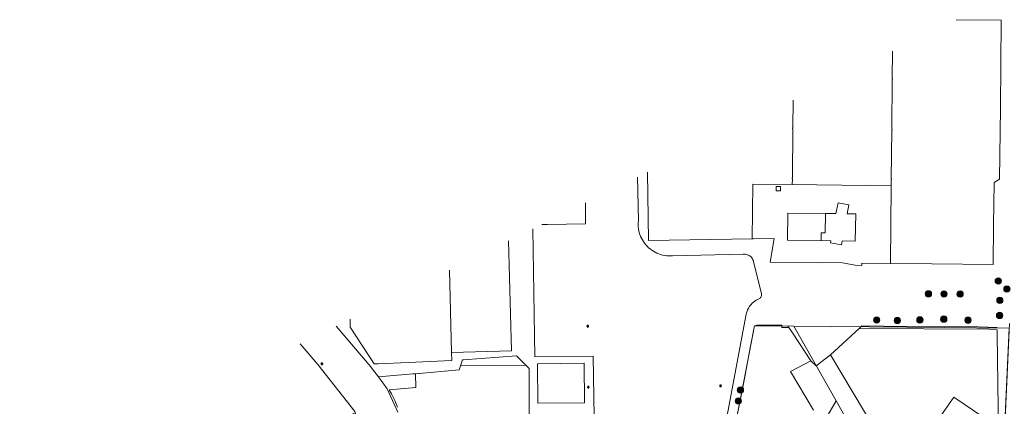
# Model space of a CAD drawing. Header units: metres. Extents: x 163543 to 168130, y 402678 to 405437.
# Tile 209 of 256: x 165198 to 165823, y 404217 to 404462. Entities that reach past the tile are written whole.
import ezdxf

# ---------------------------------------------------------------- set-up
doc = ezdxf.new("R2010")
doc.units = ezdxf.units.M
doc.layers.get('0').update_dxf_attribs({"lineweight": 25})
for name, color, linetype, lineweight in [('X-CA190022.004-UO-BGT_Ondergrond$0$GE_367_OWGBerm_groenvoorziening_grasenk_GEM', 253, 'Continuous', 9), ('X-CA190022.004-UO-BGT_Ondergrond$0$GE_401_OTDErf_Vlak_GEM', 253, 'Continuous', 9), ('X-CA190022.004-UO-BGT_Ondergrond$0$GE_476_BTDGraslandagrarisch_Vlak_GEM', 253, 'Continuous', 9), ('X-CA190022.004-UO-KAD_Percelen$0$B-WE-KG-GRENS_PERCEEL-GV', 150, 'Continuous', 9), ('X-CA190022.004-UO-WHM_Riolering gemeente_NLCS_v0.1$0$B-WE-RI-PUT-S', 214, 'Continuous', 15)]:
    doc.layers.add(name, color=color, linetype=linetype, lineweight=lineweight)
doc.layers.add('X-CA190022.004-UO-DWM_Beplanting$0$B-WE-GR-BOOM-S AFKOMSTIG UIT BOMENBESTAND GEMEENTE', color=252, linetype='Continuous')
doc.layers.add('X-CA190022.004-UO-DWM_Beplanting$0$N-GV-GR-GRAS-A-200', color=7, linetype='Continuous')

# ---------------------------------------------------------------- blocks, each defined once
blk = doc.blocks.new('X-CA190022.004-UO-WHM_Riolering gemeente_NLCS_v0.1$0$B-SRI-PUT_BETON-SO')
blk.add_line((-1.4, -1.4), (1.4, 1.4))
at = {"lineweight": -3, "flags": 128}
blk.add_lwpolyline([(2, -2), (2, 2), (-2, 2), (-2, -2)], close=True, dxfattribs=at)
at = {"lineweight": -3}
blk.add_circle((0, 0), 2, dxfattribs=at)
blk = doc.blocks.new('X-CA190022.004-UO-DWM_Beplanting$0$SGR-BOOM_01-SO')
at = {"linetype": 'ByBlock', "lineweight": 18}
h = blk.add_hatch(color=0, dxfattribs=at)
h.dxf.hatch_style = 1
edge = h.paths.add_edge_path()
edge.add_arc((0, 0), 0.25, 0, 360)
at = {"color": 0, "linetype": 'ByBlock', "lineweight": 18}
for radius in [2, 0.25]:
    blk.add_circle((0, 0), radius, dxfattribs=at)
blk = doc.blocks.new('X-CA190022.004-UO-DWM_Beplanting$0$IMGEOBoom')
at = {"transparency": 33554457}
h = blk.add_hatch(color=256, dxfattribs=at)
h.dxf.hatch_style = 1
edge = h.paths.add_edge_path()
edge.add_arc((0, 0), 100, 0, 360)
edge = h.paths.add_edge_path(flags=17)
edge.add_arc((0, 0), 12.5, 0, 360)
h = blk.add_hatch()
h.set_pattern_fill('ANGLE', color=256)
h.set_pattern_definition([(0, (0, 0), (0, 6.985), [5.08, -1.905]), (90, (0, 0), (-6.985, 4e-16), [5.08, -1.905])])
edge = h.paths.add_edge_path(flags=17)
edge.add_arc((0, 0), 12.5, 0, 360)
at = {"layer": 'X-CA190022.004-UO-DWM_Beplanting$0$N-GV-GR-GRAS-A-200'}
h = blk.add_hatch(color=256, dxfattribs=at)
h.dxf.hatch_style = 1
edge = h.paths.add_edge_path(flags=17)
edge.add_arc((0, 0), 12.5, 0, 360)
at = {"xscale": 50, "yscale": 50, "zscale": 50}
blk.add_blockref('X-CA190022.004-UO-DWM_Beplanting$0$SGR-BOOM_01-SO', (0, 0), dxfattribs=at)

msp = doc.modelspace()

# ---------------------------------------------------------------- linework, layer by layer
at = {"layer": 'X-CA190022.004-UO-BGT_Ondergrond$0$GE_367_OWGBerm_groenvoorziening_grasenk_GEM', "flags": 128}
msp.add_lwpolyline([(165826.271, 404269.512), (165823.01, 404199.71), (165819.352, 404200.639), (165818.726, 404246.973), (165818.462, 404262.848), (165818.424, 404265.538), (165813.17, 404265.891), (165730.857, 404266.355), (165732.573, 404268.126), (165746.453, 404267.836), (165776.322, 404267.682), (165806.623, 404267.463), (165818.559, 404267.083)], dxfattribs=at)
at = {"layer": 'X-CA190022.004-UO-BGT_Ondergrond$0$GE_401_OTDErf_Vlak_GEM', "flags": 128}
msp.add_lwpolyline([(165701.905, 404214.547), (165687.36, 404239.168), (165700.193, 404245.782), (165703.712, 404242.64), (165712.79, 404249.759), (165734.192, 404213.503)], dxfattribs=at)
at = {"layer": 'X-CA190022.004-UO-BGT_Ondergrond$0$GE_476_BTDGraslandagrarisch_Vlak_GEM', "flags": 128}
for points in [[(165653.226, 404210.294), (165657.408, 404231.344), (165661.784, 404254.174), (165664.472, 404267.966), (165665.925, 404268.478), (165668.638, 404268.487), (165681.317, 404268.527), (165681.766, 404268.476), (165681.758, 404267.007), (165685.602, 404266.93), (165685.905, 404267.61), (165688.519, 404263.616), (165700.193, 404245.782), (165687.36, 404239.168), (165701.905, 404214.547)], [(165818.726, 404246.973), (165819.352, 404200.639), (165814.096, 404190.484), (165810.435, 404185.642), (165804.8, 404189.734), (165785.727, 404203.582), (165773.085, 404197.231), (165765.832, 404197.917), (165755.026, 404204.675), (165746.892, 404194.85), (165738.293, 404206.756), (165734.192, 404213.503), (165712.79, 404249.759), (165730.857, 404266.355), (165813.17, 404265.891), (165818.424, 404265.538), (165818.462, 404262.848), (165818.726, 404246.973)]]:
    msp.add_lwpolyline(points, dxfattribs=at)
at = {"layer": 'X-CA190022.004-UO-KAD_Percelen$0$B-WE-KG-GRENS_PERCEEL-GV', "flags": 128}
for points in [[(165792.539, 404462.114), (165821.038, 404461.803), (165820.482, 404406.061), (165820.024, 404361.031), (165816.54, 404358.94), (165816.199, 404331.947), (165815.893, 404306.979), (165776.899, 404307.382), (165750.91, 404307.624), (165750.718, 404307.626), (165732.569, 404307.794), (165732.546, 404306.393), (165728.325, 404306.458), (165720.29, 404307.963), (165705.298, 404308.131), (165674.364, 404308.478), (165676.978, 404323.433), (165663.778, 404323.171), (165663.085, 404323.16), (165597.255, 404322.11), (165596.526, 404365.368)], [(165752.094, 404442.151), (165751.92, 404424.99), (165752.07, 404424.99), (165752.07, 404424.37), (165751.92, 404424.37), (165751.6, 404392.7), (165751.75, 404392.7), (165751.74, 404392.08), (165751.59, 404392.08), (165751.28, 404361.33), (165751.43, 404361.33), (165751.42, 404360.71), (165751.27, 404360.71), (165751.23, 404356.86), (165750.718, 404307.626), (165750.91, 404307.624), (165776.899, 404307.382), (165815.893, 404306.979), (165816.199, 404331.947), (165816.54, 404358.94), (165820.024, 404361.031), (165820.482, 404406.061), (165821.038, 404461.803), (165792.539, 404462.114)], [(165688.5, 404361.27), (165688.47, 404357.56), (165751.23, 404356.86), (165751.27, 404360.71), (165751.42, 404360.71), (165751.43, 404361.33), (165751.28, 404361.33), (165751.59, 404392.08), (165751.74, 404392.08), (165751.75, 404392.7), (165751.6, 404392.7), (165751.92, 404424.37), (165752.07, 404424.37), (165752.07, 404424.99), (165751.92, 404424.99), (165752.094, 404442.151)], [(165663.085, 404323.16), (165663.472, 404357.839), (165688.47, 404357.56), (165688.5, 404361.27), (165688.35, 404361.27), (165688.36, 404361.88), (165688.51, 404361.88), (165688.83, 404392.94), (165688.68, 404392.94), (165688.68, 404393.56), (165688.83, 404393.56), (165689.009, 404411.015)], [(165689.009, 404411.015), (165688.83, 404393.56), (165688.68, 404393.56), (165688.68, 404392.94), (165688.83, 404392.94), (165688.51, 404361.88), (165688.36, 404361.88), (165688.35, 404361.27), (165688.5, 404361.27)], [(165596.526, 404365.368), (165597.255, 404322.11), (165663.085, 404323.16)], [(165644.581, 404197.608), (165651.388, 404233.872), (165659.199, 404275.362), (165659.441, 404276.351), (165659.757, 404277.319), (165660.144, 404278.261), (165660.601, 404279.171), (165661.125, 404280.044), (165661.712, 404280.875), (165662.36, 404281.661), (165663.065, 404282.395), (165663.823, 404283.075), (165664.63, 404283.696), (165665.481, 404284.255), (165666.372, 404284.748), (165667.297, 404285.174), (165667.68, 404285.383), (165668.025, 404285.649), (165668.325, 404285.965), (165668.572, 404286.324), (165668.76, 404286.717), (165668.885, 404287.134), (165668.944, 404287.566), (165668.934, 404288.002), (165668.857, 404288.431), (165664.055, 404307.981), (165663.944, 404308.67), (165663.756, 404309.342), (165663.493, 404309.988), (165663.158, 404310.601), (165662.756, 404311.171), (165662.291, 404311.692), (165661.771, 404312.157), (165661.201, 404312.56), (165660.589, 404312.896), (165659.943, 404313.16), (165659.271, 404313.349), (165658.582, 404313.461), (165657.885, 404313.494), (165657.189, 404313.447), (165612.369, 404312.433), (165611.109, 404312.375), (165609.847, 404312.396), (165608.589, 404312.497), (165607.34, 404312.675), (165606.105, 404312.932), (165604.888, 404313.265), (165603.694, 404313.674), (165602.528, 404314.157), (165601.395, 404314.711), (165600.298, 404315.336), (165599.243, 404316.028), (165598.233, 404316.784), (165597.273, 404317.603), (165596.365, 404318.479), (165595.515, 404319.411), (165594.724, 404320.395), (165593.996, 404321.425), (165593.334, 404322.5), (165592.741, 404323.613), (165592.219, 404324.762), (165591.769, 404325.941), (165591.395, 404327.146), (165591.096, 404328.372), (165590.875, 404329.614), (165590.731, 404330.868), (165590.667, 404332.128), (165590.682, 404333.39), (165590.775, 404334.648), (165590.314, 404362.302)], [(165590.314, 404362.302), (165590.775, 404334.648), (165590.682, 404333.39), (165590.667, 404332.128), (165590.731, 404330.868), (165590.875, 404329.614), (165591.096, 404328.372), (165591.395, 404327.146), (165591.769, 404325.941), (165592.219, 404324.762), (165592.741, 404323.613), (165593.334, 404322.5), (165593.996, 404321.425), (165594.724, 404320.395), (165595.515, 404319.411), (165596.365, 404318.479), (165597.273, 404317.603), (165598.233, 404316.784), (165599.243, 404316.028), (165600.298, 404315.336), (165601.395, 404314.711), (165602.528, 404314.157), (165603.694, 404313.674), (165604.888, 404313.265), (165606.105, 404312.932), (165607.34, 404312.675), (165608.589, 404312.497), (165609.847, 404312.396), (165611.109, 404312.375), (165612.369, 404312.433), (165657.189, 404313.447), (165657.885, 404313.494), (165658.582, 404313.461), (165659.271, 404313.349), (165659.943, 404313.16), (165660.589, 404312.896), (165661.201, 404312.56), (165661.771, 404312.157), (165662.291, 404311.692), (165662.756, 404311.171), (165663.158, 404310.601), (165663.493, 404309.988), (165663.756, 404309.342), (165663.944, 404308.67), (165664.055, 404307.981), (165668.857, 404288.431), (165668.934, 404288.002), (165668.944, 404287.566), (165668.885, 404287.134), (165668.76, 404286.717), (165668.572, 404286.324), (165668.325, 404285.965), (165668.025, 404285.649), (165667.68, 404285.383), (165667.297, 404285.174), (165666.372, 404284.748), (165665.481, 404284.255), (165664.63, 404283.696), (165663.823, 404283.075), (165663.065, 404282.395), (165662.36, 404281.661), (165661.712, 404280.875), (165661.125, 404280.044), (165660.601, 404279.171), (165660.144, 404278.261), (165659.757, 404277.319), (165659.441, 404276.351), (165659.199, 404275.362), (165651.388, 404233.872), (165644.581, 404197.608)], [(165529.555, 404332.313), (165533.105, 404332.372), (165557.348, 404332.767), (165557.194, 404345.955)], [(165557.194, 404345.955), (165557.348, 404332.767), (165533.105, 404332.372), (165529.555, 404332.313)], [(165523.811, 404329.479), (165525.057, 404248.3), (165562.079, 404248.865), (165562.645, 404210.157)], [(165562.645, 404210.157), (165562.079, 404248.865), (165525.057, 404248.3), (165523.811, 404329.479)], [(165508.491, 404321.917), (165510.31, 404252.2), (165472.32, 404251.21), (165472.451, 404246.086), (165444.847, 404244.829), (165425.589, 404243.973), (165423.233, 404243.88), (165408.025, 404267.271), (165407.963, 404272.3)], [(165472.32, 404251.21), (165510.31, 404252.2), (165508.491, 404321.917)], [(165407.963, 404272.3), (165408.025, 404267.271), (165423.233, 404243.88), (165425.589, 404243.973), (165444.847, 404244.829), (165472.451, 404246.086), (165472.32, 404251.21), (165470.959, 404303.392)], [(165470.959, 404303.392), (165472.32, 404251.21)], [(165398.973, 404267.863), (165421.03, 404242.05), (165422.13, 404240.57), (165425.832, 404235.619), (165447.784, 404237.555), (165449.423, 404237.699), (165477.067, 404240.128), (165477.931, 404242.785), (165478.959, 404245.959), (165479.125, 404246.47), (165479.934, 404246.508), (165513.388, 404248.931), (165519.304, 404243.183), (165519.415, 404243.184), (165521.512, 404241.023), (165521.461, 404221.297), (165521.378, 404192.64)], [(165438.08, 404213.27), (165431.43, 404228.13), (165425.832, 404235.619), (165422.13, 404240.57), (165421.03, 404242.05), (165398.973, 404267.863)], [(165648.68, 404185.89), (165664.45, 404267.99), (165689.45, 404267.8), (165785.03, 404267), (165826.12, 404266.66)], [(165168.257, 404090.905), (165208.12, 404043.93), (165219.74, 404028.23), (165226.27, 404010.74), (165235.09, 403972.87), (165250.16, 403971.34), (165241.43, 403989.38), (165237.56, 404028.58), (165245.73, 404051.11), (165258.04, 404068.29), (165270.78, 404081.4), (165291.04, 404095.96), (165300.5, 404098.85), (165313.44, 404099.16), (165313.98, 404093.51), (165350.9, 404107.99), (165350.03, 404109.93), (165325.13, 404172.79), (165360.29, 404189.19), (165411.18, 404213), (165410.86, 404213.79), (165387.38, 404243.64), (165376.196, 404256.621)], [(165376.196, 404256.621), (165387.38, 404243.64), (165410.86, 404213.79), (165411.18, 404213), (165415.6, 404202.04), (165415.62, 404202.01), (165417.4, 404191.13), (165415.96, 404177.02), (165412.12, 404166.28), (165406.937, 404153.042), (165406.04, 404150.75), (165409.13, 404149.54), (165404.14, 404130.75), (165404.08, 404130.5), (165401.16, 404120.06), (165401.11, 404115.43), (165402.32, 404104.15), (165403.76, 404095.4), (165404.19, 404092.72), (165410.36, 404071.1)], [(165521.378, 404192.64), (165521.461, 404221.297), (165521.512, 404241.023), (165519.415, 404243.184), (165519.304, 404243.183), (165477.931, 404242.785), (165477.067, 404240.128), (165449.423, 404237.699), (165449.586, 404229.001), (165432.566, 404227.576), (165434.063, 404224.945), (165435.155, 404222.865), (165436.18, 404220.752), (165437.134, 404218.607), (165438.017, 404216.432)], [(165438.017, 404216.432), (165437.134, 404218.607), (165436.18, 404220.752), (165435.155, 404222.865), (165434.063, 404224.945), (165432.566, 404227.576), (165449.586, 404229.001), (165449.423, 404237.699), (165447.784, 404237.555), (165425.832, 404235.619), (165431.43, 404228.13), (165438.08, 404213.27)]]:
    msp.add_lwpolyline(points, dxfattribs=at)
for points in [[(165663.472, 404357.839), (165663.085, 404323.16), (165663.778, 404323.171), (165676.978, 404323.433), (165674.364, 404308.478), (165705.298, 404308.131), (165720.29, 404307.963), (165728.325, 404306.458), (165732.546, 404306.393), (165732.569, 404307.794), (165750.718, 404307.626), (165751.23, 404356.86), (165688.47, 404357.56)], [(165680.942, 404353.649), (165681.003, 404356.362), (165678.253, 404356.387), (165678.2, 404353.686)], [(165678.2, 404353.686), (165678.253, 404356.387), (165681.003, 404356.362), (165680.942, 404353.649)], [(165685.482, 404322.297), (165685.68, 404339.509), (165709.521, 404339.233), (165709.522, 404339.306), (165716.191, 404339.24), (165717.483, 404346.12), (165724.404, 404344.83), (165723.321, 404339.111), (165723.789, 404339.107), (165728.702, 404339.066), (165728.451, 404321.826), (165720.086, 404321.934), (165719.849, 404320.704), (165719.58, 404319.303), (165712.68, 404320.598), (165712.912, 404321.818), (165712.945, 404321.989), (165706.741, 404322.067), (165706.741, 404322.039)], [(165716.191, 404339.24), (165709.522, 404339.306), (165709.521, 404339.233), (165709.52, 404339.15), (165709.4, 404327.09), (165706.79, 404327.11), (165706.741, 404322.067), (165712.945, 404321.989), (165712.912, 404321.818), (165712.68, 404320.598), (165719.58, 404319.303), (165719.849, 404320.704), (165720.086, 404321.934), (165728.451, 404321.826), (165728.702, 404339.066), (165723.789, 404339.107), (165723.321, 404339.111), (165724.404, 404344.83), (165717.483, 404346.12)], [(165706.741, 404322.039), (165706.741, 404322.067), (165706.79, 404327.11), (165709.4, 404327.09), (165709.52, 404339.15), (165709.521, 404339.233), (165685.68, 404339.509), (165685.482, 404322.297)], [(165716.29, 404220.45), (165689.45, 404267.8), (165664.45, 404267.99), (165648.68, 404185.89), (165685.09, 404167.2), (165696.78, 404187.12)], [(165772.68, 404196.61), (165774.077, 404198.626), (165790.925, 404222.939), (165822.467, 404201.528), (165823.49, 404211.01), (165826.12, 404266.66), (165785.03, 404267), (165689.45, 404267.8), (165716.29, 404220.45), (165736.126, 404185.47), (165744.11, 404194.972), (165752.483, 404204.926), (165770.254, 404193.307)], [(165478.959, 404245.959), (165477.931, 404242.785), (165519.304, 404243.183), (165513.388, 404248.931), (165479.934, 404246.508), (165479.125, 404246.47)], [(165526.854, 404244.039), (165527.057, 404218.944), (165556.64, 404219.285), (165556.386, 404244.352)], [(165527.057, 404218.944), (165526.854, 404244.039), (165556.386, 404244.352), (165556.64, 404219.285)], [(165800.52, 404163.79), (165815.3, 404183.35), (165816.06, 404184.35), (165821.82, 404195.53), (165822.467, 404201.528), (165790.925, 404222.939), (165774.077, 404198.626), (165772.68, 404196.61), (165773.65, 404196.02), (165794.69, 404182.01), (165780.69, 404161.12), (165762.48, 404173.31), (165753.681, 404168.508), (165753.023, 404168.149), (165768.911, 404157.191), (165786.402, 404145.117)], [(165740.04, 404153.56), (165747.62, 404165.2), (165736.126, 404185.47), (165716.29, 404220.45), (165696.78, 404187.12), (165685.09, 404167.2), (165730.37, 404137.24)]]:
    msp.add_lwpolyline(points, close=True, dxfattribs=at)

# ---------------------------------------------------------------- block references
at = {"layer": 'X-CA190022.004-UO-DWM_Beplanting$0$B-WE-GR-BOOM-S AFKOMSTIG UIT BOMENBESTAND GEMEENTE', "xscale": 0.02, "yscale": 0.02, "zscale": 0.02}
for p in [(165819.134, 404296.481), (165774.872, 404288.336), (165784.719, 404288.234), (165794.957, 404288.187), (165824.608, 404291.421), (165820.148, 404284.203), (165742.025, 404271.725), (165755.107, 404271.432), (165769.402, 404271.811), (165784.599, 404272.314), (165799.961, 404271.629), (165819.977, 404274.623), (165655.579, 404227.339), (165654.261, 404220.396)]:
    msp.add_blockref('X-CA190022.004-UO-DWM_Beplanting$0$IMGEOBoom', p, dxfattribs=at)
at = {"layer": 'X-CA190022.004-UO-WHM_Riolering gemeente_NLCS_v0.1$0$B-WE-RI-PUT-S', "xscale": 0.2, "yscale": 0.2, "zscale": 0.2}
for p in [(165558.656, 404267.872), (165390, 404244), (165559.024, 404229.184), (165642.96, 404230.048)]:
    msp.add_blockref('X-CA190022.004-UO-WHM_Riolering gemeente_NLCS_v0.1$0$B-SRI-PUT_BETON-SO', p, dxfattribs=at)

doc.saveas('drawing.dxf')
